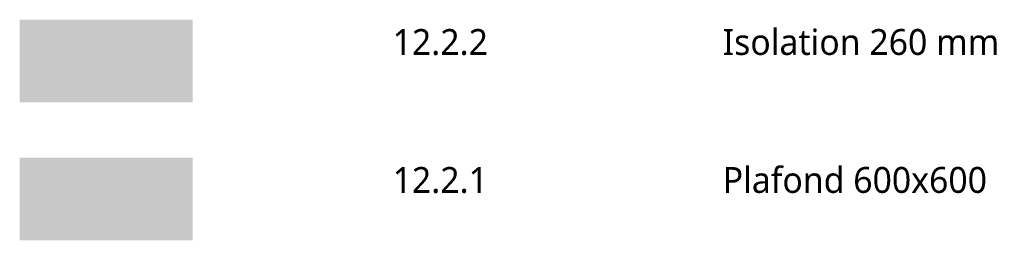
# Model space of a CAD drawing. Header units: centimetres. Extents: x -3137 to 8943, y -3619 to 550.
# Tile 22 of 47: x 3070 to 3640, y 253 to 381. Entities that reach past the tile are written whole.
import ezdxf

# ---------------------------------------------------------------- set-up
doc = ezdxf.new("R2010")
doc.units = ezdxf.units.CM
doc.layers.add('ANNOTATIONS-4', color=7, linetype='Continuous', lineweight=18, true_color=0x2ccfd3)
doc.layers.add('ANNOTATIONS-5', color=7, linetype='Continuous', lineweight=18, true_color=0xffcd9b)
doc.layers.add('TITRARCHI', color=7, linetype='Continuous', lineweight=30)
doc.styles.add('Trebuchet MS_1', font='trebuc.ttf', dxfattribs={"height": 15})

msp = doc.modelspace()

# ---------------------------------------------------------------- hatches: boundary and pattern name
at = {"layer": 'ANNOTATIONS-4'}
msp.add_hatch(color=256, dxfattribs=at).paths.add_polyline_path([(3170.335, 332.544), (3170.335, 380.544), (3070.335, 380.544), (3070.335, 332.544)])
at = {"layer": 'ANNOTATIONS-5'}
msp.add_hatch(color=256, dxfattribs=at).paths.add_polyline_path([(3170.335, 252.544), (3170.335, 300.544), (3070.335, 300.544), (3070.335, 252.544)])

# ---------------------------------------------------------------- texts
at = {"layer": 'TITRARCHI', "char_height": 15, "attachment_point": 1, "style": 'Trebuchet MS_1'}
for s, insert, width in [('Isolation 260 mm ', (3477.059, 375.069), 203.62862), ('12.2.2', (3286.082, 375.069), 73.75525), ('Plafond 600x600  ', (3477.059, 295.069), 204.83116), ('12.2.1', (3286.082, 295.069), 73.75525)]:
    msp.add_mtext(s, dxfattribs=dict(at, insert=insert, width=width))

doc.saveas('drawing.dxf')
